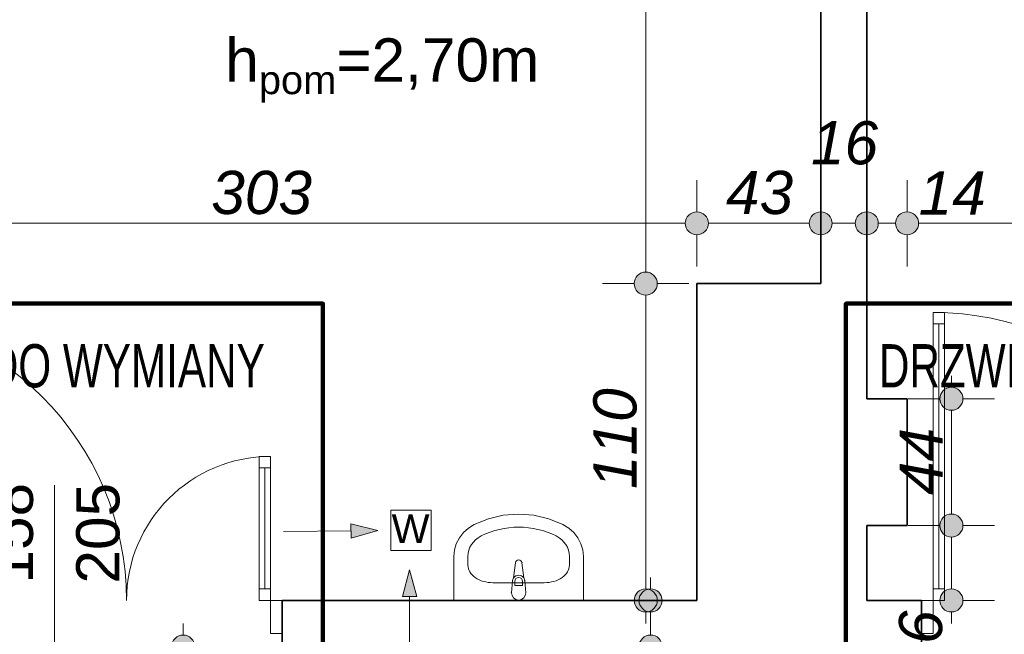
# Model space of a CAD drawing. Header units: millimetres. Extents: x -50073 to 84772, y -78870 to -35317.
# Tile 77 of 125: x 21674 to 25092, y -56638 to -54505. Entities that reach past the tile are written whole.
import ezdxf

# ---------------------------------------------------------------- set-up
doc = ezdxf.new("R2010")
doc.units = ezdxf.units.MM
doc.header["$MEASUREMENT"] = 0
for name, color, linetype, lineweight in [('0_Nr_pióra__3', 7, 'Continuous', 20), ('Drzwi ArchiCAD_Nr_pióra__1', 7, 'Continuous', 0), ('Instalacje - Went_Klim_Nr_pióra__42', 150, 'Continuous', 13), ('Konstrukcja - Ściany zew_Nr_pióra__6', 7, 'Continuous', 35), ('Wnetrze - Sanitariaty_Nr_pióra__22', 8, 'Continuous', 13), ('Wymiarowanie - Ogólne_Nr_pióra__82', 114, 'Continuous', 13), ('Znaczniki drzwi ArchiCADa_Nr_pióra__1', 7, 'Continuous', 0), ('Znaczniki drzwi ArchiCADa_Nr_pióra__7', 7, 'Continuous', 70)]:
    doc.layers.add(name, color=color, linetype=linetype, lineweight=lineweight)
doc.layers.add('Wymiarowanie - Ogólne', color=7, linetype='Continuous')
doc.styles.add('GENERATED_STYLE_1', font='txt')
doc.styles.add('GENERATED_STYLE_3', font='txt')
doc.styles.add('GENERATED_STYLE_4', font='txt')
doc.dimstyles.new('GENERATED_STYLE__1', dxfattribs={"dimtxt": 150, "dimasz": 152, "dimexe": 0.18, "dimexo": 0, "dimgap": 0.09, "dimtad": 1, "dimlfac": 0.1, "dimzin": 0, "dimdsep": 46, "dimtxsty": 'GENERATED_STYLE_3', "dimblk": 'ARROWHEAD_11', "dimblk1": 'ARROWHEAD_11', "dimblk2": 'ARROWHEAD_11', "dimcen": 0.09, "dimclrd": 114, "dimclre": 114, "dimclrt": 114, "dimazin": 0, "dimtfac": 1, "dimtdec": 4, "dimtmove": 0, "dimatfit": 3, "dimfxl": 1, "dimtolj": 1, "dimtzin": 0, "dimarcsym": 0})
doc.dimstyles.new('GENERATED_STYLE__2', dxfattribs={"dimtxt": 150, "dimasz": 152, "dimexe": 0.18, "dimexo": 0, "dimgap": 0.09, "dimtad": 1, "dimtih": 1, "dimtoh": 1, "dimlfac": 0.1, "dimzin": 0, "dimdsep": 46, "dimtxsty": 'GENERATED_STYLE_3', "dimblk": 'ARROWHEAD_11', "dimblk1": 'ARROWHEAD_11', "dimblk2": 'ARROWHEAD_11', "dimcen": 0.09, "dimclrd": 114, "dimclre": 114, "dimclrt": 114, "dimazin": 0, "dimtfac": 1, "dimtdec": 4, "dimtmove": 0, "dimatfit": 3, "dimfxl": 1, "dimtolj": 1, "dimtzin": 0, "dimarcsym": 0})

# ---------------------------------------------------------------- blocks, each defined once
blk = doc.blocks.new('*D77')
at = {"layer": 'Wymiarowanie - Ogólne_Nr_pióra__82', "linetype": 'Continuous'}
for points in [[(-1771.8, -51100.7), (-1774.8, -51085.4), (-1783.5, -51072.4), (-1796.5, -51063.7), (-1811.8, -51060.7), (-1827.1, -51063.7), (-1840.1, -51072.4), (-1848.7, -51085.4), (-1851.8, -51100.7), (-1848.7, -51116), (-1840.1, -51129), (-1827.1, -51137.6), (-1811.8, -51140.7), (-1796.5, -51137.6), (-1783.5, -51129), (-1774.8, -51116)], [(-1771.8, -55791.4), (-1774.8, -55776.1), (-1783.5, -55763.1), (-1796.5, -55754.4), (-1811.8, -55751.4), (-1827.1, -55754.4), (-1840.1, -55763.1), (-1848.7, -55776.1), (-1851.8, -55791.4), (-1848.7, -55806.7), (-1840.1, -55819.7), (-1827.1, -55828.3), (-1811.8, -55831.4), (-1796.5, -55828.3), (-1783.5, -55819.7), (-1774.8, -55806.7)]]:
    blk.add_hatch(color=256, dxfattribs=at).paths.add_polyline_path(points)
for p, q in [((-1851.8, -51100.7), (-1961.8, -51100.7)), ((-1661.8, -51100.7), (-1771.8, -51100.7)), ((-1811.8, -55751.4), (-1811.8, -51140.7)), ((-1851.8, -55791.4), (-1961.8, -55791.4)), ((-1661.8, -55791.4), (-1771.8, -55791.4))]:
    blk.add_line(p, q, dxfattribs=at)
for centre in [(-1811.8, -51100.7), (-1811.8, -55791.4)]:
    blk.add_circle(centre, 40, dxfattribs=at)
at = {"layer": 'Wymiarowanie - Ogólne_Nr_pióra__82', "insert": (-1841.8, -53616.8), "char_height": 150, "attachment_point": 7, "rotation": 90, "style": 'GENERATED_STYLE_3'}
blk.add_mtext('\\A1;{\\fArial|b0|i1|c238|p38;469}', dxfattribs=at)
blk = doc.blocks.new('ARROWHEAD_11')
at = {"color": 0, "linetype": 'Continuous', "lineweight": 0}
blk.add_line((0, 0), (-1, 0), dxfattribs=at)
at = {"color": 0, "linetype": 'Continuous', "lineweight": 0, "const_width": 0.25, "flags": 128}
blk.add_lwpolyline([(-0.125, 0, 1), (0.125, 0, 1)], format="xyb", close=True, dxfattribs=at)
blk = doc.blocks.new('*D151')
at = {"layer": 'Wymiarowanie - Ogólne_Nr_pióra__82', "linetype": 'Continuous'}
for points in [[(-2271.8, -37650.7), (-2274.8, -37635.4), (-2283.5, -37622.4), (-2296.5, -37613.7), (-2311.8, -37610.7), (-2327.1, -37613.7), (-2340.1, -37622.4), (-2348.7, -37635.4), (-2351.8, -37650.7), (-2348.7, -37666), (-2340.1, -37679), (-2327.1, -37687.6), (-2311.8, -37690.7), (-2296.5, -37687.6), (-2283.5, -37679), (-2274.8, -37666)], [(-2271.8, -57097.7), (-2274.8, -57082.4), (-2283.5, -57069.4), (-2296.5, -57060.7), (-2311.8, -57057.7), (-2327.1, -57060.7), (-2340.1, -57069.4), (-2348.7, -57082.4), (-2351.8, -57097.7), (-2348.7, -57113), (-2340.1, -57125.9), (-2327.1, -57134.6), (-2311.8, -57137.7), (-2296.5, -57134.6), (-2283.5, -57125.9), (-2274.8, -57113)]]:
    blk.add_hatch(color=256, dxfattribs=at).paths.add_polyline_path(points)
for p, q in [((-2311.8, -37610.7), (-2311.8, -37570.7)), ((-2351.8, -37650.7), (-2461.8, -37650.7)), ((-2161.8, -37650.7), (-2271.8, -37650.7)), ((-2311.8, -57057.7), (-2311.8, -37690.7)), ((-2351.8, -57097.7), (-2461.8, -57097.7)), ((-2161.8, -57097.7), (-2271.8, -57097.7)), ((-2311.8, -57177.7), (-2311.8, -57137.7))]:
    blk.add_line(p, q, dxfattribs=at)
for centre in [(-2311.8, -37650.7), (-2311.8, -57097.7)]:
    blk.add_circle(centre, 40, dxfattribs=at)
at = {"layer": 'Wymiarowanie - Ogólne_Nr_pióra__82', "insert": (-2341.8, -47716.3), "char_height": 150, "attachment_point": 7, "rotation": 90, "style": 'GENERATED_STYLE_3'}
blk.add_mtext('\\A1;{\\fArial|b0|i1|c238|p38;1\xa0944,7}', dxfattribs=at)
blk = doc.blocks.new('*D404')
at = {"layer": 'Wymiarowanie - Ogólne_Nr_pióra__82', "linetype": 'Continuous'}
for points in [[(21034.6, -55211.5), (21031.6, -55196.2), (21022.9, -55183.2), (21009.9, -55174.6), (20994.6, -55171.5), (20979.3, -55174.6), (20966.3, -55183.2), (20957.6, -55196.2), (20954.6, -55211.5), (20957.6, -55226.8), (20966.3, -55239.8), (20979.3, -55248.5), (20994.6, -55251.5), (21009.9, -55248.5), (21022.9, -55239.8), (21031.6, -55226.8)], [(24064.6, -55211.5), (24061.6, -55196.2), (24052.9, -55183.2), (24039.9, -55174.6), (24024.6, -55171.5), (24009.3, -55174.6), (23996.3, -55183.2), (23987.7, -55196.2), (23984.6, -55211.5), (23987.7, -55226.8), (23996.3, -55239.8), (24009.3, -55248.5), (24024.6, -55251.5), (24039.9, -55248.5), (24052.9, -55239.8), (24061.6, -55226.8)]]:
    blk.add_hatch(color=256, dxfattribs=at).paths.add_polyline_path(points)
for p, q in [((20994.6, -55171.5), (20994.6, -55061.5)), ((24024.6, -55171.5), (24024.6, -55061.5)), ((21034.6, -55211.5), (23984.6, -55211.5)), ((20994.6, -55361.5), (20994.6, -55251.5)), ((24024.6, -55361.5), (24024.6, -55251.5))]:
    blk.add_line(p, q, dxfattribs=at)
for centre in [(20994.6, -55211.5), (24024.6, -55211.5)]:
    blk.add_circle(centre, 40, dxfattribs=at)
at = {"layer": 'Wymiarowanie - Ogólne_Nr_pióra__82', "insert": (22338.9, -55181.5), "char_height": 150, "attachment_point": 7, "style": 'GENERATED_STYLE_3'}
blk.add_mtext('\\A1;{\\fArial|b0|i1|c238|p38;303}', dxfattribs=at)
blk = doc.blocks.new('*D405')
at = {"layer": 'Wymiarowanie - Ogólne_Nr_pióra__82', "linetype": 'Continuous'}
for points in [[(24064.6, -55211.5), (24061.6, -55196.2), (24052.9, -55183.2), (24039.9, -55174.6), (24024.6, -55171.5), (24009.3, -55174.6), (23996.3, -55183.2), (23987.7, -55196.2), (23984.6, -55211.5), (23987.7, -55226.8), (23996.3, -55239.8), (24009.3, -55248.5), (24024.6, -55251.5), (24039.9, -55248.5), (24052.9, -55239.8), (24061.6, -55226.8)], [(24494.6, -55211.5), (24491.6, -55196.2), (24482.9, -55183.2), (24469.9, -55174.6), (24454.6, -55171.5), (24439.3, -55174.6), (24426.3, -55183.2), (24417.7, -55196.2), (24414.6, -55211.5), (24417.7, -55226.8), (24426.3, -55239.8), (24439.3, -55248.5), (24454.6, -55251.5), (24469.9, -55248.5), (24482.9, -55239.8), (24491.6, -55226.8)]]:
    blk.add_hatch(color=256, dxfattribs=at).paths.add_polyline_path(points)
for p, q in [((24024.6, -55171.5), (24024.6, -55061.5)), ((24454.6, -55171.5), (24454.6, -55061.5)), ((24064.6, -55211.5), (24414.6, -55211.5)), ((24024.6, -55361.5), (24024.6, -55251.5)), ((24454.6, -55361.5), (24454.6, -55251.5))]:
    blk.add_line(p, q, dxfattribs=at)
for centre in [(24024.6, -55211.5), (24454.6, -55211.5)]:
    blk.add_circle(centre, 40, dxfattribs=at)
at = {"layer": 'Wymiarowanie - Ogólne_Nr_pióra__82', "char_height": 150, "attachment_point": 7, "style": 'GENERATED_STYLE_3'}
for s, insert in [('\\A1;{\\fArial|b0|i1|c238|p38;16}', (24420.8, -55009)), ('\\A1;{\\fArial|b0|i1|c238|p38;43}', (24125.8, -55181.5))]:
    blk.add_mtext(s, dxfattribs=dict(at, insert=insert))
blk = doc.blocks.new('*D406')
at = {"layer": 'Wymiarowanie - Ogólne_Nr_pióra__82', "linetype": 'Continuous'}
for points in [[(24494.6, -55211.5), (24491.6, -55196.2), (24482.9, -55183.2), (24469.9, -55174.6), (24454.6, -55171.5), (24439.3, -55174.6), (24426.3, -55183.2), (24417.7, -55196.2), (24414.6, -55211.5), (24417.7, -55226.8), (24426.3, -55239.8), (24439.3, -55248.5), (24454.6, -55251.5), (24469.9, -55248.5), (24482.9, -55239.8), (24491.6, -55226.8)], [(24654.6, -55211.5), (24651.6, -55196.2), (24642.9, -55183.2), (24629.9, -55174.6), (24614.6, -55171.5), (24599.3, -55174.6), (24586.3, -55183.2), (24577.7, -55196.2), (24574.6, -55211.5), (24577.7, -55226.8), (24586.3, -55239.8), (24599.3, -55248.5), (24614.6, -55251.5), (24629.9, -55248.5), (24642.9, -55239.8), (24651.6, -55226.8)]]:
    blk.add_hatch(color=256, dxfattribs=at).paths.add_polyline_path(points)
for p, q in [((24454.6, -55171.5), (24454.6, -55061.5)), ((24614.6, -55171.5), (24614.6, -55061.5)), ((24494.6, -55211.5), (24574.6, -55211.5)), ((24454.6, -55361.5), (24454.6, -55251.5)), ((24614.6, -55361.5), (24614.6, -55251.5))]:
    blk.add_line(p, q, dxfattribs=at)
for centre in [(24454.6, -55211.5), (24614.6, -55211.5)]:
    blk.add_circle(centre, 40, dxfattribs=at)
blk = doc.blocks.new('*D407')
at = {"layer": 'Wymiarowanie - Ogólne_Nr_pióra__82', "linetype": 'Continuous'}
for points in [[(24654.6, -55211.5), (24651.6, -55196.2), (24642.9, -55183.2), (24629.9, -55174.6), (24614.6, -55171.5), (24599.3, -55174.6), (24586.3, -55183.2), (24577.7, -55196.2), (24574.6, -55211.5), (24577.7, -55226.8), (24586.3, -55239.8), (24599.3, -55248.5), (24614.6, -55251.5), (24629.9, -55248.5), (24642.9, -55239.8), (24651.6, -55226.8)], [(24794.6, -55211.5), (24791.6, -55196.2), (24782.9, -55183.2), (24769.9, -55174.6), (24754.6, -55171.5), (24739.3, -55174.6), (24726.3, -55183.2), (24717.7, -55196.2), (24714.6, -55211.5), (24717.7, -55226.8), (24726.3, -55239.8), (24739.3, -55248.5), (24754.6, -55251.5), (24769.9, -55248.5), (24782.9, -55239.8), (24791.6, -55226.8)]]:
    blk.add_hatch(color=256, dxfattribs=at).paths.add_polyline_path(points)
for p, q in [((24614.6, -55171.5), (24614.6, -55061.5)), ((24754.6, -55171.5), (24754.6, -55061.5)), ((24654.6, -55211.5), (24714.6, -55211.5)), ((24614.6, -55361.5), (24614.6, -55251.5)), ((24754.6, -55361.5), (24754.6, -55251.5))]:
    blk.add_line(p, q, dxfattribs=at)
for centre in [(24614.6, -55211.5), (24754.6, -55211.5)]:
    blk.add_circle(centre, 40, dxfattribs=at)
blk = doc.blocks.new('*D408')
at = {"layer": 'Wymiarowanie - Ogólne_Nr_pióra__82', "linetype": 'Continuous'}
for points in [[(24794.6, -55211.5), (24791.6, -55196.2), (24782.9, -55183.2), (24769.9, -55174.6), (24754.6, -55171.5), (24739.3, -55174.6), (24726.3, -55183.2), (24717.7, -55196.2), (24714.6, -55211.5), (24717.7, -55226.8), (24726.3, -55239.8), (24739.3, -55248.5), (24754.6, -55251.5), (24769.9, -55248.5), (24782.9, -55239.8), (24791.6, -55226.8)], [(27674.6, -55211.5), (27671.6, -55196.2), (27662.9, -55183.2), (27649.9, -55174.6), (27634.6, -55171.5), (27619.3, -55174.6), (27606.3, -55183.2), (27597.6, -55196.2), (27594.6, -55211.5), (27597.6, -55226.8), (27606.3, -55239.8), (27619.3, -55248.5), (27634.6, -55251.5), (27649.9, -55248.5), (27662.9, -55239.8), (27671.6, -55226.8)]]:
    blk.add_hatch(color=256, dxfattribs=at).paths.add_polyline_path(points)
for p, q in [((24754.6, -55171.5), (24754.6, -55061.5)), ((27634.6, -55171.5), (27634.6, -55061.5)), ((24794.6, -55211.5), (27594.6, -55211.5)), ((24754.6, -55361.5), (24754.6, -55251.5)), ((27634.6, -55361.5), (27634.6, -55251.5))]:
    blk.add_line(p, q, dxfattribs=at)
for centre in [(24754.6, -55211.5), (27634.6, -55211.5)]:
    blk.add_circle(centre, 40, dxfattribs=at)
at = {"layer": 'Wymiarowanie - Ogólne_Nr_pióra__82', "char_height": 150, "attachment_point": 7, "style": 'GENERATED_STYLE_3'}
for s, insert in [('\\A1;{\\fArial|b0|i1|c238|p38;14}', (24794.6, -55181.5)), ('\\A1;{\\fArial|b0|i1|c238|p38;288}', (26023.9, -55181.5)), ('\\A1;{\\fArial|b0|i1|c238|p38;27}', (27366.9, -55181.5))]:
    blk.add_mtext(s, dxfattribs=dict(at, insert=insert))
blk = doc.blocks.new('*D441')
at = {"layer": 'Wymiarowanie - Ogólne_Nr_pióra__82', "linetype": 'Continuous'}
for points in [[(21044.6, -56939.2), (21041.6, -56923.9), (21032.9, -56910.9), (21019.9, -56902.2), (21004.6, -56899.2), (20989.3, -56902.2), (20976.3, -56910.9), (20967.6, -56923.9), (20964.6, -56939.2), (20967.6, -56954.5), (20976.3, -56967.5), (20989.3, -56976.1), (21004.6, -56979.2), (21019.9, -56976.1), (21032.9, -56967.5), (21041.6, -56954.5)], [(22624.6, -56939.2), (22621.6, -56923.9), (22612.9, -56910.9), (22599.9, -56902.2), (22584.6, -56899.2), (22569.3, -56902.2), (22556.3, -56910.9), (22547.6, -56923.9), (22544.6, -56939.2), (22547.6, -56954.5), (22556.3, -56967.5), (22569.3, -56976.1), (22584.6, -56979.2), (22599.9, -56976.1), (22612.9, -56967.5), (22621.6, -56954.5)], [(22644.6, -56939.2), (22641.6, -56923.9), (22632.9, -56910.9), (22619.9, -56902.2), (22604.6, -56899.2), (22589.3, -56902.2), (22576.3, -56910.9), (22567.6, -56923.9), (22564.6, -56939.2), (22567.6, -56954.5), (22576.3, -56967.5), (22589.3, -56976.1), (22604.6, -56979.2), (22619.9, -56976.1), (22632.9, -56967.5), (22641.6, -56954.5)]]:
    blk.add_hatch(color=256, dxfattribs=at).paths.add_polyline_path(points)
for p, q in [((21004.6, -56899.2), (21004.6, -56789.2)), ((22584.6, -56899.2), (22584.6, -56789.2)), ((21044.6, -56939.2), (22544.6, -56939.2)), ((21004.6, -57089.2), (21004.6, -56979.2)), ((22584.6, -57089.2), (22584.6, -56979.2))]:
    blk.add_line(p, q, dxfattribs=at)
for centre in [(21004.6, -56939.2), (22584.6, -56939.2)]:
    blk.add_circle(centre, 40, dxfattribs=at)
at = {"layer": 'Wymiarowanie - Ogólne_Nr_pióra__82', "char_height": 150, "attachment_point": 7, "style": 'GENERATED_STYLE_3'}
for s, insert in [('\\A1;{\\fArial|b0|i1|c238|p38;158}', (21566.9, -56909.2)), ('\\A1;{\\fArial|b0|i1|c238|p38;2}', (22430.8, -56909.2))]:
    blk.add_mtext(s, dxfattribs=dict(at, insert=insert))
blk = doc.blocks.new('*D449')
at = {"layer": 'Wymiarowanie - Ogólne_Nr_pióra__82', "linetype": 'Continuous'}
for points in [[(24948.4, -56260.6), (24945.3, -56245.3), (24936.6, -56232.4), (24923.7, -56223.7), (24908.4, -56220.6), (24893, -56223.7), (24880.1, -56232.4), (24871.4, -56245.3), (24868.4, -56260.6), (24871.4, -56275.9), (24880.1, -56288.9), (24893, -56297.6), (24908.4, -56300.6), (24923.7, -56297.6), (24936.6, -56288.9), (24945.3, -56275.9)], [(24948.4, -56520.6), (24945.3, -56505.3), (24936.6, -56492.4), (24923.7, -56483.7), (24908.4, -56480.6), (24893, -56483.7), (24880.1, -56492.4), (24871.4, -56505.3), (24868.4, -56520.6), (24871.4, -56535.9), (24880.1, -56548.9), (24893, -56557.6), (24908.4, -56560.6), (24923.7, -56557.6), (24936.6, -56548.9), (24945.3, -56535.9)]]:
    blk.add_hatch(color=256, dxfattribs=at).paths.add_polyline_path(points)
for p, q in [((24868.4, -56260.6), (24758.4, -56260.6)), ((25058.4, -56260.6), (24948.4, -56260.6)), ((24908.4, -56480.6), (24908.4, -56300.6)), ((24868.4, -56520.6), (24758.4, -56520.6)), ((25058.4, -56520.6), (24948.4, -56520.6)), ((24908.4, -56600.6), (24908.4, -56560.6))]:
    blk.add_line(p, q, dxfattribs=at)
for centre in [(24908.4, -56260.6), (24908.4, -56520.6)]:
    blk.add_circle(centre, 40, dxfattribs=at)
at = {"layer": 'Wymiarowanie - Ogólne_Nr_pióra__82', "insert": (24878.4, -56788.3), "char_height": 150, "attachment_point": 7, "rotation": 90, "style": 'GENERATED_STYLE_3'}
blk.add_mtext('\\A1;{\\fArial|b0|i1|c238|p38;26}', dxfattribs=at)
blk = doc.blocks.new('*D450')
at = {"layer": 'Wymiarowanie - Ogólne_Nr_pióra__82', "linetype": 'Continuous'}
for points in [[(24948.4, -55820.6), (24945.3, -55805.3), (24936.6, -55792.4), (24923.7, -55783.7), (24908.4, -55780.6), (24893, -55783.7), (24880.1, -55792.4), (24871.4, -55805.3), (24868.4, -55820.6), (24871.4, -55835.9), (24880.1, -55848.9), (24893, -55857.6), (24908.4, -55860.6), (24923.7, -55857.6), (24936.6, -55848.9), (24945.3, -55835.9)], [(24948.4, -56260.6), (24945.3, -56245.3), (24936.6, -56232.4), (24923.7, -56223.7), (24908.4, -56220.6), (24893, -56223.7), (24880.1, -56232.4), (24871.4, -56245.3), (24868.4, -56260.6), (24871.4, -56275.9), (24880.1, -56288.9), (24893, -56297.6), (24908.4, -56300.6), (24923.7, -56297.6), (24936.6, -56288.9), (24945.3, -56275.9)]]:
    blk.add_hatch(color=256, dxfattribs=at).paths.add_polyline_path(points)
for p, q in [((24908.4, -55780.6), (24908.4, -55740.6)), ((24868.4, -55820.6), (24758.4, -55820.6)), ((25058.4, -55820.6), (24948.4, -55820.6)), ((24908.4, -56220.6), (24908.4, -55860.6)), ((24868.4, -56260.6), (24758.4, -56260.6)), ((25058.4, -56260.6), (24948.4, -56260.6))]:
    blk.add_line(p, q, dxfattribs=at)
for centre in [(24908.4, -55820.6), (24908.4, -56260.6)]:
    blk.add_circle(centre, 40, dxfattribs=at)
at = {"layer": 'Wymiarowanie - Ogólne_Nr_pióra__82', "insert": (24878.4, -56154.5), "char_height": 150, "attachment_point": 7, "rotation": 90, "style": 'GENERATED_STYLE_3'}
blk.add_mtext('\\A1;{\\fArial|b0|i1|c238|p38;44}', dxfattribs=at)
blk = doc.blocks.new('*D451')
at = {"layer": 'Wymiarowanie - Ogólne_Nr_pióra__82', "linetype": 'Continuous'}
for points in [[(23887.3, -55420.6), (23884.3, -55405.3), (23875.6, -55392.4), (23862.6, -55383.7), (23847.3, -55380.6), (23832, -55383.7), (23819, -55392.4), (23810.4, -55405.3), (23807.3, -55420.6), (23810.4, -55435.9), (23819, -55448.9), (23832, -55457.6), (23847.3, -55460.6), (23862.6, -55457.6), (23875.6, -55448.9), (23884.3, -55435.9)], [(23887.3, -56520.6), (23884.3, -56505.3), (23875.6, -56492.4), (23862.6, -56483.7), (23847.3, -56480.6), (23832, -56483.7), (23819, -56492.4), (23810.4, -56505.3), (23807.3, -56520.6), (23810.4, -56535.9), (23819, -56548.9), (23832, -56557.6), (23847.3, -56560.6), (23862.6, -56557.6), (23875.6, -56548.9), (23884.3, -56535.9)]]:
    blk.add_hatch(color=256, dxfattribs=at).paths.add_polyline_path(points)
for p, q in [((23807.3, -55420.6), (23697.3, -55420.6)), ((23997.3, -55420.6), (23887.3, -55420.6)), ((23847.3, -56480.6), (23847.3, -55460.6)), ((23807.3, -56520.6), (23697.3, -56520.6)), ((23997.3, -56520.6), (23887.3, -56520.6)), ((23847.3, -56600.6), (23847.3, -56560.6))]:
    blk.add_line(p, q, dxfattribs=at)
for centre in [(23847.3, -55420.6), (23847.3, -56520.6)]:
    blk.add_circle(centre, 40, dxfattribs=at)
at = {"layer": 'Wymiarowanie - Ogólne_Nr_pióra__82', "insert": (23817.3, -56133.8), "char_height": 150, "attachment_point": 7, "rotation": 90, "style": 'GENERATED_STYLE_3'}
blk.add_mtext('\\A1;{\\fArial|b0|i1|c238|p38;110}', dxfattribs=at)
blk = doc.blocks.new('*D452')
at = {"layer": 'Wymiarowanie - Ogólne_Nr_pióra__82', "linetype": 'Continuous'}
for points in [[(23887.3, -51640.7), (23884.3, -51625.4), (23875.6, -51612.4), (23862.6, -51603.7), (23847.3, -51600.7), (23832, -51603.7), (23819, -51612.4), (23810.4, -51625.4), (23807.3, -51640.7), (23810.4, -51656), (23819, -51669), (23832, -51677.6), (23847.3, -51680.7), (23862.6, -51677.6), (23875.6, -51669), (23884.3, -51656)], [(23887.3, -55420.6), (23884.3, -55405.3), (23875.6, -55392.4), (23862.6, -55383.7), (23847.3, -55380.6), (23832, -55383.7), (23819, -55392.4), (23810.4, -55405.3), (23807.3, -55420.6), (23810.4, -55435.9), (23819, -55448.9), (23832, -55457.6), (23847.3, -55460.6), (23862.6, -55457.6), (23875.6, -55448.9), (23884.3, -55435.9)]]:
    blk.add_hatch(color=256, dxfattribs=at).paths.add_polyline_path(points)
for p, q in [((23847.3, -51600.7), (23847.3, -51560.7)), ((23807.3, -51640.7), (23697.3, -51640.7)), ((23997.3, -51640.7), (23887.3, -51640.7)), ((23847.3, -55380.6), (23847.3, -51680.7)), ((23807.3, -55420.6), (23697.3, -55420.6)), ((23997.3, -55420.6), (23887.3, -55420.6))]:
    blk.add_line(p, q, dxfattribs=at)
for centre in [(23847.3, -51640.7), (23847.3, -55420.6)]:
    blk.add_circle(centre, 40, dxfattribs=at)
at = {"layer": 'Wymiarowanie - Ogólne_Nr_pióra__82', "insert": (23817.3, -53701.4), "char_height": 150, "attachment_point": 7, "rotation": 90, "style": 'GENERATED_STYLE_3'}
blk.add_mtext('\\A1;{\\fArial|b0|i1|c238|p38;378}', dxfattribs=at)
blk = doc.blocks.new('*D460')
at = {"layer": 'Wymiarowanie - Ogólne_Nr_pióra__82', "linetype": 'Continuous'}
for points in [[(23904.1, -56520.6), (23901, -56505.3), (23892.3, -56492.4), (23879.4, -56483.7), (23864.1, -56480.6), (23848.8, -56483.7), (23835.8, -56492.4), (23827.1, -56505.3), (23824.1, -56520.6), (23827.1, -56535.9), (23835.8, -56548.9), (23848.8, -56557.6), (23864.1, -56560.6), (23879.4, -56557.6), (23892.3, -56548.9), (23901, -56535.9)], [(23904.1, -56680.6), (23901, -56665.3), (23892.3, -56652.4), (23879.4, -56643.7), (23864.1, -56640.6), (23848.8, -56643.7), (23835.8, -56652.4), (23827.1, -56665.3), (23824.1, -56680.6), (23827.1, -56695.9), (23835.8, -56708.9), (23848.8, -56717.6), (23864.1, -56720.6), (23879.4, -56717.6), (23892.3, -56708.9), (23901, -56695.9)]]:
    blk.add_hatch(color=256, dxfattribs=at).paths.add_polyline_path(points)
for p, q in [((23864.1, -56480.6), (23864.1, -56440.6)), ((23824.1, -56520.6), (23714.1, -56520.6)), ((24014.1, -56520.6), (23904.1, -56520.6)), ((23864.1, -56640.6), (23864.1, -56560.6)), ((23824.1, -56680.6), (23714.1, -56680.6)), ((24014.1, -56680.6), (23904.1, -56680.6))]:
    blk.add_line(p, q, dxfattribs=at)
for centre in [(23864.1, -56520.6), (23864.1, -56680.6)]:
    blk.add_circle(centre, 40, dxfattribs=at)
blk = doc.blocks.new('*D463')
at = {"layer": 'Wymiarowanie - Ogólne_Nr_pióra__82', "linetype": 'Continuous'}
for points in [[(22281.3, -56680.6), (22278.2, -56665.3), (22269.6, -56652.4), (22256.6, -56643.7), (22241.3, -56640.6), (22226, -56643.7), (22213, -56652.4), (22204.3, -56665.3), (22201.3, -56680.6), (22204.3, -56695.9), (22213, -56708.9), (22226, -56717.6), (22241.3, -56720.6), (22256.6, -56717.6), (22269.6, -56708.9), (22278.2, -56695.9)], [(22281.3, -56800.6), (22278.2, -56785.3), (22269.6, -56772.4), (22256.6, -56763.7), (22241.3, -56760.6), (22226, -56763.7), (22213, -56772.4), (22204.3, -56785.3), (22201.3, -56800.6), (22204.3, -56815.9), (22213, -56828.9), (22226, -56837.6), (22241.3, -56840.6), (22256.6, -56837.6), (22269.6, -56828.9), (22278.2, -56815.9)]]:
    blk.add_hatch(color=256, dxfattribs=at).paths.add_polyline_path(points)
for p, q in [((22241.3, -56640.6), (22241.3, -56600.6)), ((22201.3, -56680.6), (22091.3, -56680.6)), ((22391.3, -56680.6), (22281.3, -56680.6)), ((22241.3, -56760.6), (22241.3, -56720.6)), ((22201.3, -56800.6), (22091.3, -56800.6)), ((22391.3, -56800.6), (22281.3, -56800.6))]:
    blk.add_line(p, q, dxfattribs=at)
for centre in [(22241.3, -56680.6), (22241.3, -56800.6)]:
    blk.add_circle(centre, 40, dxfattribs=at)

msp = doc.modelspace()

# ---------------------------------------------------------------- hatches: boundary and pattern name
at = {"layer": 'Instalacje - Went_Klim_Nr_pióra__42', "linetype": 'Continuous'}
for points in [[(22917.506, -56278.347), (22823.962, -56254.272), (22824.456, -56304.27)], [(23027.217, -56414.148), (23002.217, -56507.45), (23052.217, -56507.45)]]:
    msp.add_hatch(color=256, dxfattribs=at).paths.add_polyline_path(points)

# ---------------------------------------------------------------- linework, layer by layer
at = {"color": 10, "lineweight": 106}
for points in [[(20927.392, -56778.449), (22726.324, -56778.449), (22726.324, -55490.07), (20927.392, -55490.07)], [(24542.293, -56778.449), (26341.225, -56778.449), (26341.225, -55490.07), (24542.293, -55490.07)]]:
    msp.add_lwpolyline(points, close=True, dxfattribs=at)
at = {"layer": 'Drzwi ArchiCAD_Nr_pióra__1', "linetype": 'Continuous'}
for p, q in [((24844.596, -55520.641), (24844.596, -55560.641)), ((24884.596, -55520.641), (24844.596, -55520.641)), ((24884.596, -55560.641), (24884.596, -55520.641)), ((24844.596, -55560.641), (24844.596, -56480.641)), ((24864.596, -55560.641), (24844.596, -55560.641)), ((24844.596, -55560.641), (24884.596, -55560.641)), ((24864.596, -56480.641), (24864.596, -55560.641)), ((24864.596, -55560.641), (24864.596, -56480.641)), ((24884.596, -55560.641), (24864.596, -55560.641)), ((24864.596, -55560.641), (24864.596, -56480.641)), ((24884.596, -56480.641), (24884.596, -55560.641)), ((22504.596, -56060.641), (22504.596, -56020.641)), ((22504.596, -56020.641), (22544.596, -56020.641)), ((22544.596, -56020.641), (22544.596, -56060.641)), ((22504.596, -56060.641), (22524.596, -56060.641)), ((22504.596, -56480.641), (22504.596, -56060.641)), ((22544.596, -56060.641), (22504.596, -56060.641)), ((22524.596, -56060.641), (22544.596, -56060.641)), ((22524.596, -56480.641), (22524.596, -56060.641)), ((22524.596, -56060.641), (22524.596, -56480.641)), ((22524.596, -56060.641), (22524.596, -56480.641)), ((22544.596, -56060.641), (22544.596, -56480.641)), ((22524.596, -56480.641), (22504.596, -56480.641)), ((22504.596, -56520.641), (22504.596, -56480.641)), ((22504.596, -56480.641), (22544.596, -56480.641)), ((22544.596, -56480.641), (22524.596, -56480.641)), ((22544.596, -56480.641), (22544.596, -56520.641)), ((24844.596, -56480.641), (24864.596, -56480.641)), ((24884.596, -56480.641), (24844.596, -56480.641)), ((24844.596, -56480.641), (24844.596, -56520.641)), ((24864.596, -56480.641), (24884.596, -56480.641)), ((24884.596, -56520.641), (24884.596, -56480.641)), ((22544.596, -56520.641), (22504.596, -56520.641)), ((22544.596, -56635.641), (22544.596, -56520.641)), ((22544.596, -56520.641), (22584.596, -56520.641)), ((22584.596, -56520.641), (22584.596, -56635.641)), ((22584.596, -56520.641), (22584.596, -56635.641)), ((24804.596, -56635.641), (24804.596, -56520.641)), ((24804.596, -56520.641), (24844.596, -56520.641)), ((24804.596, -56520.641), (24804.596, -56635.641)), ((24844.596, -56520.641), (24844.596, -56635.641)), ((24844.596, -56520.641), (24884.596, -56520.641)), ((22584.596, -56635.641), (22544.596, -56635.641)), ((24844.596, -56635.641), (24804.596, -56635.641))]:
    msp.add_line(p, q, dxfattribs=at)
for centre, radius, start, end in [((21044.596, -56520.641), 1000, 0, 90), ((24844.596, -56520.641), 1000, 0, 90), ((22544.596, -56520.641), 500, 90, 180)]:
    msp.add_arc(centre, radius, start, end, dxfattribs=at)
at = {"layer": 'Instalacje - Went_Klim_Nr_pióra__42', "linetype": 'Continuous'}
for p, q in [((22961.845, -56207.181), (23101.845, -56207.181)), ((22961.845, -56347.181), (22961.845, -56207.181)), ((23101.845, -56207.181), (23101.845, -56347.181)), ((22917.506, -56278.347), (22823.962, -56254.272)), ((22824.456, -56304.27), (22823.962, -56254.272)), ((22589.83, -56281.591), (22824.209, -56279.271)), ((22917.506, -56278.347), (22824.456, -56304.27)), ((23101.845, -56347.181), (22961.845, -56347.181)), ((23027.217, -56414.148), (23002.217, -56507.45)), ((23027.217, -56414.148), (23052.217, -56507.45)), ((23052.217, -56507.45), (23002.217, -56507.45)), ((23027.217, -56741.84), (23027.217, -56507.45))]:
    msp.add_line(p, q, dxfattribs=at)
at = {"layer": 'Konstrukcja - Ściany zew_Nr_pióra__6', "linetype": 'Continuous'}
for p, q in [((22584.596, -56520.641), (22584.596, -56635.641)), ((24804.596, -56520.641), (24804.596, -56635.641)), ((22584.596, -56635.641), (22584.596, -56680.641)), ((24804.596, -56635.641), (24804.596, -56680.641))]:
    msp.add_line(p, q, dxfattribs=at)
at = {"layer": 'Konstrukcja - Ściany zew_Nr_pióra__6', "linetype": 'Continuous', "flags": 128}
for points in [[(24454.623, -51640.678), (24454.623, -55420.641)], [(24614.623, -55420.641), (24614.623, -51640.678)], [(24024.623, -55420.641), (24024.623, -55820.641)], [(24454.623, -55420.641), (24024.623, -55420.641)], [(24614.623, -55820.641), (24614.623, -55420.641)], [(24024.623, -55820.641), (24024.623, -56260.641)], [(24754.623, -55820.641), (24614.623, -55820.641)], [(24754.623, -56260.641), (24754.623, -55820.641)], [(24024.623, -56260.641), (24024.623, -56520.641)], [(24614.623, -56520.641), (24614.623, -56260.641)], [(24614.623, -56260.641), (24754.623, -56260.641)], [(24024.623, -56520.641), (22584.596, -56520.641)], [(24804.596, -56520.641), (24614.623, -56520.641)]]:
    msp.add_lwpolyline(points, dxfattribs=at)
at = {"layer": 'Wnetrze - Sanitariaty_Nr_pióra__22', "linetype": 'Continuous'}
for p, q in [((23301.049, -56236.953), (23352.815, -56224.754)), ((23352.815, -56224.754), (23406.036, -56220.65)), ((23406.036, -56220.65), (23459.257, -56224.754)), ((23459.257, -56224.754), (23511.023, -56236.953)), ((23231.922, -56269.401), (23252.156, -56256.914)), ((23252.156, -56256.914), (23301.049, -56236.953)), ((23511.023, -56236.953), (23559.916, -56256.914)), ((23559.916, -56256.914), (23580.15, -56269.401)), ((23200.162, -56303.321), (23214.404, -56285.037)), ((23214.404, -56285.037), (23231.922, -56269.401)), ((23580.15, -56269.401), (23597.668, -56285.037)), ((23597.668, -56285.037), (23611.91, -56303.321)), ((23183.207, -56345.433), (23189.651, -56323.67)), ((23189.651, -56323.67), (23200.162, -56303.321)), ((23611.91, -56303.321), (23622.421, -56323.67)), ((23622.421, -56323.67), (23628.865, -56345.433)), ((23181.036, -56367.914), (23183.207, -56345.433)), ((23628.865, -56345.433), (23631.036, -56367.914)), ((23181.036, -56520.641), (23181.036, -56367.914)), ((23229.949, -56398.459), (23229.949, -56367.914)), ((23388.306, -56442.63), (23394.936, -56389.696)), ((23417.136, -56389.696), (23423.766, -56442.63)), ((23582.123, -56398.459), (23582.123, -56367.914)), ((23631.036, -56367.914), (23631.036, -56520.641)), ((23495.156, -56459.096), (23316.916, -56459.096)), ((23381.036, -56494.096), (23385.036, -56452.143)), ((23392.436, -56454.315), (23392.436, -56469.185)), ((23392.436, -56469.185), (23419.636, -56469.185)), ((23419.636, -56469.185), (23419.636, -56454.315)), ((23427.036, -56452.143), (23431.036, -56494.096)), ((23631.036, -56520.641), (23181.036, -56520.641))]:
    msp.add_line(p, q, dxfattribs=at)
for centre, radius, start, end in [((23406.036, -56391.086), 11.187, 7.138925, 172.861075), ((23406.036, -56454.043), 21.086, 32.771025, 147.228975), ((23406.036, -56454.043), 21.086, 147.228975, 174.830393), ((23406.036, -56454.315), 13.6, 0, 180), ((23406.036, -56454.043), 21.086, 5.169607, 32.771025), ((23406.036, -56494.096), 25, 180, 0)]:
    msp.add_arc(centre, radius, start, end, dxfattribs=at)
for centre, major_axis, ratio, start_param, end_param in [((23406.036, -56520.641), (273.913, 0), 0.92929293, 1.07382149, 2.06777117), ((23316.897, -56367.914), (86.948, 0), 0.92929293, 2.06777116, 3.14159265), ((23495.175, -56367.914), (86.948, 0), 0.92929293, 0, 1.0738215), ((23317.014, -56398.459), (87.049, 0), 0.69657392, 3.14159265, 4.71238898), ((23495.058, -56398.459), (87.049, 0), 0.69657392, 4.71238898, 6.28318531)]:
    msp.add_ellipse(centre, major_axis=major_axis, ratio=ratio, start_param=start_param, end_param=end_param, dxfattribs=at)
for p in [(23417.136, -56389.696), (23388.306, -56442.63), (23427.036, -56452.143), (23381.036, -56494.096)]:
    msp.add_point(p, dxfattribs=at)
at = {"layer": 'Znaczniki drzwi ArchiCADa_Nr_pióra__1', "linetype": 'Continuous'}
msp.add_line((21794.596, -56120.641), (21794.596, -56680.641), dxfattribs=at)

# ---------------------------------------------------------------- texts
at = {"layer": '0_Nr_pióra__3', "linetype": 'Continuous', "char_height": 150, "attachment_point": 2, "style": 'GENERATED_STYLE_4'}
for s, insert in [('\\A1;{\\fArial|b0|i0|c0|p38;h\\fArial|b0|i0|c0|p38;\\A1{\\H.66x;\\S ^ pom;}\\fArial|b0|i0|c0|p38;=2,70m}', (22932.654, -54525.496)), ('{\\A1;\\fArial|b0|i0|c0|p34;\\W0.7;\\C10;\\fArial|b0|i0|c238|p34;DRZWI DO WYMIANY}', (21783.207, -55630.967)), ('{\\A1;\\fArial|b0|i0|c0|p34;\\W0.7;\\C10;\\fArial|b0|i0|c238|p34;DRZWI DO WYMIANY}', (25398.108, -55630.967))]:
    msp.add_mtext(s, dxfattribs=dict(at, insert=insert))
at = {"layer": 'Instalacje - Went_Klim_Nr_pióra__42', "linetype": 'Continuous', "insert": (23096.76, -56271.467), "char_height": 100, "attachment_point": 6, "style": 'GENERATED_STYLE_1'}
msp.add_mtext('\\A1;{\\fArial|b0|i0|c238|p38;W}', dxfattribs=at)
at = {"layer": 'Znaczniki drzwi ArchiCADa_Nr_pióra__7', "char_height": 150, "attachment_point": 7, "rotation": 90, "style": 'GENERATED_STYLE_1'}
for s, insert in [('\\A1;{\\fArial|b0|i0|c238|p38;158}', (21722.065, -56462.127)), ('\\A1;{\\fArial|b0|i0|c238|p38;205}', (22022.065, -56462.127))]:
    msp.add_mtext(s, dxfattribs=dict(at, insert=insert))

# ---------------------------------------------------------------- dimensions: what is measured, and where the dimension line sits
at = {"layer": 'Wymiarowanie - Ogólne', "color": 114, "linetype": 'Continuous', "lineweight": 13}
for base, p1, p2, picture, middle in [((-2311.788, -37650.678), (-290.972, -57097.659), (27794.596, -37650.678), '*D151', (-2416.788, -47374.168)), ((23847.316, -51640.678), (24024.623, -55420.641), (24454.623, -51640.678), '*D452', (23742.316, -53530.66)), ((23847.316, -55420.641), (24024.623, -56520.641), (24024.623, -55420.641), '*D451', (23742.316, -55970.641)), ((24908.353, -55820.641), (24754.623, -56260.641), (24754.623, -55820.641), '*D450', (24803.353, -56040.641)), ((24908.353, -56260.641), (24614.623, -56520.641), (24754.623, -56260.641), '*D449', (24803.353, -56674.47)), ((23864.061, -56520.641), (24144.623, -56680.641), (24024.623, -56520.641), '*D460', (23759.061, -56834.47)), ((22241.285, -56680.641), (22604.596, -56800.641), (22604.596, -56680.641), '*D463', (22136.285, -56954.47))]:
    dim = msp.add_linear_dim(base=base, p1=p1, p2=p2, angle=90, dimstyle='GENERATED_STYLE__1', dxfattribs=at)
    dim.commit()
    dim.dimension.update_dxf_attribs({"geometry": picture, "text_midpoint": middle, "dimtype": 160, "text_rotation": 90})
dim = msp.add_linear_dim(base=(-1811.788, -51100.678), p1=(209.028, -55791.388), p2=(28344.596, -51100.678), angle=90, text='469', dimstyle='GENERATED_STYLE__1', dxfattribs=at)
dim.commit()
dim.dimension.update_dxf_attribs({"geometry": '*D77', "text_midpoint": (-1916.788, -53446.033), "dimtype": 160, "text_rotation": 90})
for base, p1, p2, picture, middle in [((24454.623, -55211.518), (24024.623, -55070.258), (24454.623, -54991.277), '*D405', (24239.623, -55106.518)), ((24024.623, -55211.518), (20994.596, -54901.178), (24024.623, -55070.258), '*D404', (22509.61, -55106.518)), ((24614.623, -55211.518), (24454.623, -54991.277), (24614.623, -55470.258), '*D406', (24534.623, -54934.018)), ((27634.596, -55211.518), (24754.623, -55631.978), (27634.596, -55880.258), '*D408', (26194.61, -55106.518)), ((24754.623, -55211.518), (24614.623, -55470.258), (24754.623, -55631.978), '*D407', (24908.452, -55106.518)), ((22584.596, -56939.17), (21004.596, -56520.641), (22584.596, -56680.641), '*D441', (21737.682, -56834.17))]:
    dim = msp.add_linear_dim(base=base, p1=p1, p2=p2, dimstyle='GENERATED_STYLE__2', dxfattribs=at)
    dim.commit()
    dim.dimension.update_dxf_attribs({"geometry": picture, "text_midpoint": middle, "dimtype": 160})

doc.saveas('drawing.dxf')
